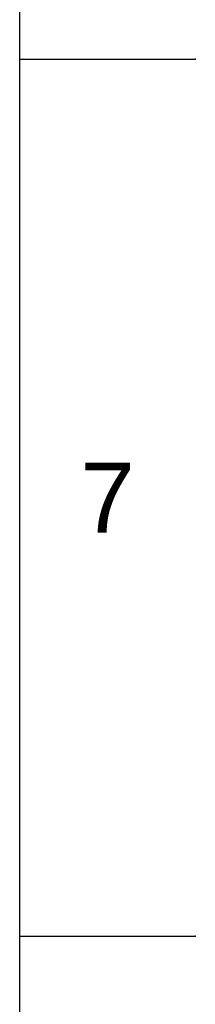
# Model space of a CAD drawing. Header units: millimetres. Extents: x 2228 to 2648, y 554 to 1148.
# Tile 5 of 16: x 2633 to 2648, y 633 to 712. Entities that reach past the tile are written whole.
import ezdxf

# ---------------------------------------------------------------- set-up
doc = ezdxf.new("R2010")
doc.units = ezdxf.units.MM
doc.header["$LTSCALE"] = 0.1
doc.styles.get("Standard").update_dxf_attribs({"font": 'arial_0.ttf'})

msp = doc.modelspace()

# ---------------------------------------------------------------- linework, layer by layer
for p, q in [((2633.3882, 567.9043), (2633.3882, 1133.5608)), ((2633.3882, 709.3184), (2647.5296, 709.3184)), ((2633.3882, 638.6113), (2647.5296, 638.6113))]:
    msp.add_line(p, q)
for p in [(2647.5296, 709.3184), (2647.5296, 638.6113)]:
    msp.add_point(p)

# ---------------------------------------------------------------- texts
at = {"insert": (2640.4589, 673.9649), "char_height": 5.6566, "attachment_point": 5}
msp.add_mtext_dynamic_manual_height_columns('7', width=50, gutter_width=12.5, heights=[0], dxfattribs=at)

doc.saveas('drawing.dxf')
